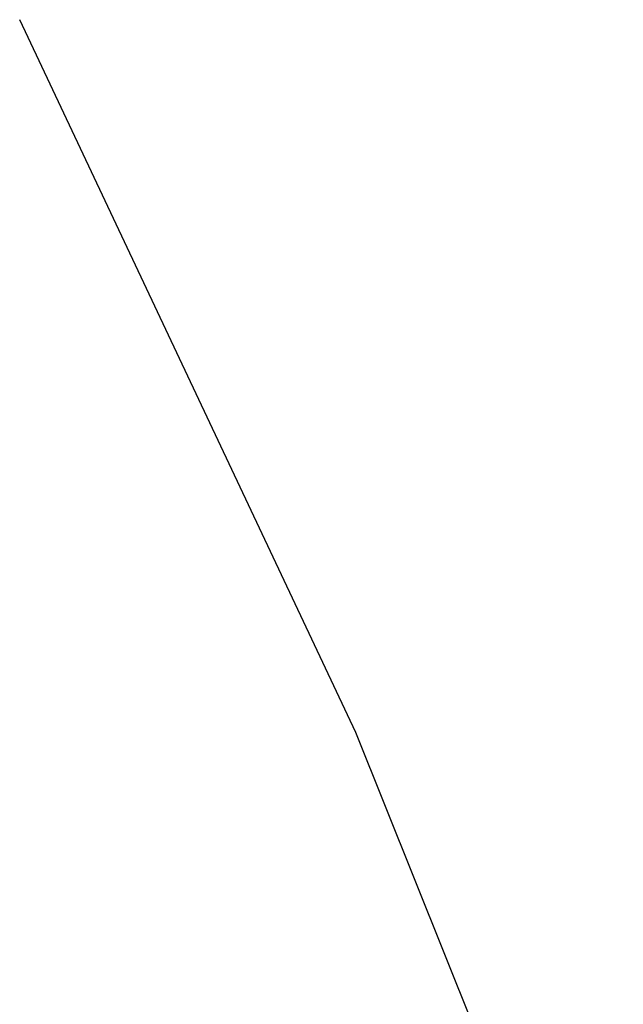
# Model space of a CAD drawing. Extents: x 0 to 361260, y 0 to 4201817.
# Tile 220 of 256: x 360063.84 to 360064.85, y 4200856.8 to 4200858.46. Entities that reach past the tile are written whole.
import ezdxf

# ---------------------------------------------------------------- set-up
doc = ezdxf.new("R2010")
doc.units = 0
doc.header["$LTSCALE"] = 0.5
doc.header["$MEASUREMENT"] = 0
doc.linetypes.add('CONTI', pattern=[0])
doc.layers.add('GORIZDEFAULT', color=32, linetype='CONTI')

msp = doc.modelspace()

# ---------------------------------------------------------------- linework, layer by layer
at = {"layer": 'GORIZDEFAULT', "color": 32}
msp.add_polyline3d([(360070.12, 4200832.46, 555.5), (360069.99, 4200834.03, 555.5), (360069.81, 4200835.6, 555.5), (360069.6, 4200837.17, 555.5), (360069.36, 4200838.71, 555.5), (360069.09, 4200840.19, 555.5), (360068.81, 4200841.6, 555.5), (360068.53, 4200842.93, 555.5), (360068.23, 4200844.18, 555.5), (360067.93, 4200845.38, 555.5), (360067.62, 4200846.57, 555.5), (360067.3, 4200847.75, 555.5), (360066.97, 4200848.97, 555.5), (360066.63, 4200850.24, 555.5), (360066.27, 4200851.58, 555.5), (360065.89, 4200852.97, 555.5), (360065.46, 4200854.4, 555.5), (360064.97, 4200855.84, 555.5), (360064.4, 4200857.26, 555.5), (360063.8365, 4200858.4554, 555.5)], dxfattribs=at)
msp.add_polyline3d([(360070.12, 4200832.46, 555.5), (360069.99, 4200834.03, 555.5), (360069.81, 4200835.6, 555.5), (360069.6, 4200837.17, 555.5), (360069.36, 4200838.71, 555.5), (360069.09, 4200840.19, 555.5), (360068.81, 4200841.6, 555.5), (360068.53, 4200842.93, 555.5), (360068.23, 4200844.18, 555.5), (360067.93, 4200845.38, 555.5), (360067.62, 4200846.57, 555.5), (360067.3, 4200847.75, 555.5), (360066.97, 4200848.97, 555.5), (360066.63, 4200850.24, 555.5), (360066.27, 4200851.58, 555.5), (360065.89, 4200852.97, 555.5), (360065.46, 4200854.4, 555.5), (360064.97, 4200855.84, 555.5), (360064.4, 4200857.26, 555.5), (360063.8365, 4200858.4554, 555.5)], dxfattribs=at)
msp.add_polyline3d([(360070.12, 4200832.46, 555.5), (360069.99, 4200834.03, 555.5), (360069.81, 4200835.6, 555.5), (360069.6, 4200837.17, 555.5), (360069.36, 4200838.71, 555.5), (360069.09, 4200840.19, 555.5), (360068.81, 4200841.6, 555.5), (360068.53, 4200842.93, 555.5), (360068.23, 4200844.18, 555.5), (360067.93, 4200845.38, 555.5), (360067.62, 4200846.57, 555.5), (360067.3, 4200847.75, 555.5), (360066.97, 4200848.97, 555.5), (360066.63, 4200850.24, 555.5), (360066.27, 4200851.58, 555.5), (360065.89, 4200852.97, 555.5), (360065.46, 4200854.4, 555.5), (360064.97, 4200855.84, 555.5), (360064.4, 4200857.26, 555.5), (360063.8365, 4200858.4554, 555.5)], dxfattribs=at)
msp.add_polyline3d([(360070.12, 4200832.46, 555.5), (360069.99, 4200834.03, 555.5), (360069.81, 4200835.6, 555.5), (360069.6, 4200837.17, 555.5), (360069.36, 4200838.71, 555.5), (360069.09, 4200840.19, 555.5), (360068.81, 4200841.6, 555.5), (360068.53, 4200842.93, 555.5), (360068.23, 4200844.18, 555.5), (360067.93, 4200845.38, 555.5), (360067.62, 4200846.57, 555.5), (360067.3, 4200847.75, 555.5), (360066.97, 4200848.97, 555.5), (360066.63, 4200850.24, 555.5), (360066.27, 4200851.58, 555.5), (360065.89, 4200852.97, 555.5), (360065.46, 4200854.4, 555.5), (360064.97, 4200855.84, 555.5), (360064.4, 4200857.26, 555.5), (360063.8365, 4200858.4554, 555.5)], dxfattribs=at)
msp.add_polyline3d([(360070.12, 4200832.46, 555.5), (360069.99, 4200834.03, 555.5), (360069.81, 4200835.6, 555.5), (360069.6, 4200837.17, 555.5), (360069.36, 4200838.71, 555.5), (360069.09, 4200840.19, 555.5), (360068.81, 4200841.6, 555.5), (360068.53, 4200842.93, 555.5), (360068.23, 4200844.18, 555.5), (360067.93, 4200845.38, 555.5), (360067.62, 4200846.57, 555.5), (360067.3, 4200847.75, 555.5), (360066.97, 4200848.97, 555.5), (360066.63, 4200850.24, 555.5), (360066.27, 4200851.58, 555.5), (360065.89, 4200852.97, 555.5), (360065.46, 4200854.4, 555.5), (360064.97, 4200855.84, 555.5), (360064.4, 4200857.26, 555.5), (360063.8365, 4200858.4554, 555.5)], dxfattribs=at)
msp.add_polyline3d([(360070.12, 4200832.46, 555.5), (360069.99, 4200834.03, 555.5), (360069.81, 4200835.6, 555.5), (360069.6, 4200837.17, 555.5), (360069.36, 4200838.71, 555.5), (360069.09, 4200840.19, 555.5), (360068.81, 4200841.6, 555.5), (360068.53, 4200842.93, 555.5), (360068.23, 4200844.18, 555.5), (360067.93, 4200845.38, 555.5), (360067.62, 4200846.57, 555.5), (360067.3, 4200847.75, 555.5), (360066.97, 4200848.97, 555.5), (360066.63, 4200850.24, 555.5), (360066.27, 4200851.58, 555.5), (360065.89, 4200852.97, 555.5), (360065.46, 4200854.4, 555.5), (360064.97, 4200855.84, 555.5), (360064.4, 4200857.26, 555.5), (360063.8365, 4200858.4554, 555.5)], dxfattribs=at)
msp.add_polyline3d([(360070.12, 4200832.46, 555.5), (360069.99, 4200834.03, 555.5), (360069.81, 4200835.6, 555.5), (360069.6, 4200837.17, 555.5), (360069.36, 4200838.71, 555.5), (360069.09, 4200840.19, 555.5), (360068.81, 4200841.6, 555.5), (360068.53, 4200842.93, 555.5), (360068.23, 4200844.18, 555.5), (360067.93, 4200845.38, 555.5), (360067.62, 4200846.57, 555.5), (360067.3, 4200847.75, 555.5), (360066.97, 4200848.97, 555.5), (360066.63, 4200850.24, 555.5), (360066.27, 4200851.58, 555.5), (360065.89, 4200852.97, 555.5), (360065.46, 4200854.4, 555.5), (360064.97, 4200855.84, 555.5), (360064.4, 4200857.26, 555.5), (360063.8365, 4200858.4554, 555.5)], dxfattribs=at)
msp.add_polyline3d([(360070.12, 4200832.46, 555.5), (360069.99, 4200834.03, 555.5), (360069.81, 4200835.6, 555.5), (360069.6, 4200837.17, 555.5), (360069.36, 4200838.71, 555.5), (360069.09, 4200840.19, 555.5), (360068.81, 4200841.6, 555.5), (360068.53, 4200842.93, 555.5), (360068.23, 4200844.18, 555.5), (360067.93, 4200845.38, 555.5), (360067.62, 4200846.57, 555.5), (360067.3, 4200847.75, 555.5), (360066.97, 4200848.97, 555.5), (360066.63, 4200850.24, 555.5), (360066.27, 4200851.58, 555.5), (360065.89, 4200852.97, 555.5), (360065.46, 4200854.4, 555.5), (360064.97, 4200855.84, 555.5), (360064.4, 4200857.26, 555.5), (360063.8365, 4200858.4554, 555.5)], dxfattribs=at)
msp.add_polyline3d([(360070.12, 4200832.46, 555.5), (360069.99, 4200834.03, 555.5), (360069.81, 4200835.6, 555.5), (360069.6, 4200837.17, 555.5), (360069.36, 4200838.71, 555.5), (360069.09, 4200840.19, 555.5), (360068.81, 4200841.6, 555.5), (360068.53, 4200842.93, 555.5), (360068.23, 4200844.18, 555.5), (360067.93, 4200845.38, 555.5), (360067.62, 4200846.57, 555.5), (360067.3, 4200847.75, 555.5), (360066.97, 4200848.97, 555.5), (360066.63, 4200850.24, 555.5), (360066.27, 4200851.58, 555.5), (360065.89, 4200852.97, 555.5), (360065.46, 4200854.4, 555.5), (360064.97, 4200855.84, 555.5), (360064.4, 4200857.26, 555.5), (360063.8365, 4200858.4554, 555.5)], dxfattribs=at)
msp.add_polyline3d([(360070.12, 4200832.46, 555.5), (360069.99, 4200834.03, 555.5), (360069.81, 4200835.6, 555.5), (360069.6, 4200837.17, 555.5), (360069.36, 4200838.71, 555.5), (360069.09, 4200840.19, 555.5), (360068.81, 4200841.6, 555.5), (360068.53, 4200842.93, 555.5), (360068.23, 4200844.18, 555.5), (360067.93, 4200845.38, 555.5), (360067.62, 4200846.57, 555.5), (360067.3, 4200847.75, 555.5), (360066.97, 4200848.97, 555.5), (360066.63, 4200850.24, 555.5), (360066.27, 4200851.58, 555.5), (360065.89, 4200852.97, 555.5), (360065.46, 4200854.4, 555.5), (360064.97, 4200855.84, 555.5), (360064.4, 4200857.26, 555.5), (360063.8365, 4200858.4554, 555.5)], dxfattribs=at)
msp.add_polyline3d([(360070.12, 4200832.46, 555.5), (360069.99, 4200834.03, 555.5), (360069.81, 4200835.6, 555.5), (360069.6, 4200837.17, 555.5), (360069.36, 4200838.71, 555.5), (360069.09, 4200840.19, 555.5), (360068.81, 4200841.6, 555.5), (360068.53, 4200842.93, 555.5), (360068.23, 4200844.18, 555.5), (360067.93, 4200845.38, 555.5), (360067.62, 4200846.57, 555.5), (360067.3, 4200847.75, 555.5), (360066.97, 4200848.97, 555.5), (360066.63, 4200850.24, 555.5), (360066.27, 4200851.58, 555.5), (360065.89, 4200852.97, 555.5), (360065.46, 4200854.4, 555.5), (360064.97, 4200855.84, 555.5), (360064.4, 4200857.26, 555.5), (360063.8365, 4200858.4554, 555.5)], dxfattribs=at)
msp.add_polyline3d([(360070.12, 4200832.46, 555.5), (360069.99, 4200834.03, 555.5), (360069.81, 4200835.6, 555.5), (360069.6, 4200837.17, 555.5), (360069.36, 4200838.71, 555.5), (360069.09, 4200840.19, 555.5), (360068.81, 4200841.6, 555.5), (360068.53, 4200842.93, 555.5), (360068.23, 4200844.18, 555.5), (360067.93, 4200845.38, 555.5), (360067.62, 4200846.57, 555.5), (360067.3, 4200847.75, 555.5), (360066.97, 4200848.97, 555.5), (360066.63, 4200850.24, 555.5), (360066.27, 4200851.58, 555.5), (360065.89, 4200852.97, 555.5), (360065.46, 4200854.4, 555.5), (360064.97, 4200855.84, 555.5), (360064.4, 4200857.26, 555.5), (360063.8365, 4200858.4554, 555.5)], dxfattribs=at)
msp.add_polyline3d([(360070.12, 4200832.46, 555.5), (360069.99, 4200834.03, 555.5), (360069.81, 4200835.6, 555.5), (360069.6, 4200837.17, 555.5), (360069.36, 4200838.71, 555.5), (360069.09, 4200840.19, 555.5), (360068.81, 4200841.6, 555.5), (360068.53, 4200842.93, 555.5), (360068.23, 4200844.18, 555.5), (360067.93, 4200845.38, 555.5), (360067.62, 4200846.57, 555.5), (360067.3, 4200847.75, 555.5), (360066.97, 4200848.97, 555.5), (360066.63, 4200850.24, 555.5), (360066.27, 4200851.58, 555.5), (360065.89, 4200852.97, 555.5), (360065.46, 4200854.4, 555.5), (360064.97, 4200855.84, 555.5), (360064.4, 4200857.26, 555.5), (360063.8365, 4200858.4554, 555.5)], dxfattribs=at)
msp.add_polyline3d([(360070.12, 4200832.46, 555.5), (360069.99, 4200834.03, 555.5), (360069.81, 4200835.6, 555.5), (360069.6, 4200837.17, 555.5), (360069.36, 4200838.71, 555.5), (360069.09, 4200840.19, 555.5), (360068.81, 4200841.6, 555.5), (360068.53, 4200842.93, 555.5), (360068.23, 4200844.18, 555.5), (360067.93, 4200845.38, 555.5), (360067.62, 4200846.57, 555.5), (360067.3, 4200847.75, 555.5), (360066.97, 4200848.97, 555.5), (360066.63, 4200850.24, 555.5), (360066.27, 4200851.58, 555.5), (360065.89, 4200852.97, 555.5), (360065.46, 4200854.4, 555.5), (360064.97, 4200855.84, 555.5), (360064.4, 4200857.26, 555.5), (360063.8365, 4200858.4554, 555.5)], dxfattribs=at)
msp.add_polyline3d([(360070.12, 4200832.46, 555.5), (360069.99, 4200834.03, 555.5), (360069.81, 4200835.6, 555.5), (360069.6, 4200837.17, 555.5), (360069.36, 4200838.71, 555.5), (360069.09, 4200840.19, 555.5), (360068.81, 4200841.6, 555.5), (360068.53, 4200842.93, 555.5), (360068.23, 4200844.18, 555.5), (360067.93, 4200845.38, 555.5), (360067.62, 4200846.57, 555.5), (360067.3, 4200847.75, 555.5), (360066.97, 4200848.97, 555.5), (360066.63, 4200850.24, 555.5), (360066.27, 4200851.58, 555.5), (360065.89, 4200852.97, 555.5), (360065.46, 4200854.4, 555.5), (360064.97, 4200855.84, 555.5), (360064.4, 4200857.26, 555.5), (360063.8365, 4200858.4554, 555.5)], dxfattribs=at)
msp.add_polyline3d([(360070.12, 4200832.46, 555.5), (360069.99, 4200834.03, 555.5), (360069.81, 4200835.6, 555.5), (360069.6, 4200837.17, 555.5), (360069.36, 4200838.71, 555.5), (360069.09, 4200840.19, 555.5), (360068.81, 4200841.6, 555.5), (360068.53, 4200842.93, 555.5), (360068.23, 4200844.18, 555.5), (360067.93, 4200845.38, 555.5), (360067.62, 4200846.57, 555.5), (360067.3, 4200847.75, 555.5), (360066.97, 4200848.97, 555.5), (360066.63, 4200850.24, 555.5), (360066.27, 4200851.58, 555.5), (360065.89, 4200852.97, 555.5), (360065.46, 4200854.4, 555.5), (360064.97, 4200855.84, 555.5), (360064.4, 4200857.26, 555.5), (360063.8365, 4200858.4554, 555.5)], dxfattribs=at)
msp.add_polyline3d([(360070.12, 4200832.46, 555.5), (360069.99, 4200834.03, 555.5), (360069.81, 4200835.6, 555.5), (360069.6, 4200837.17, 555.5), (360069.36, 4200838.71, 555.5), (360069.09, 4200840.19, 555.5), (360068.81, 4200841.6, 555.5), (360068.53, 4200842.93, 555.5), (360068.23, 4200844.18, 555.5), (360067.93, 4200845.38, 555.5), (360067.62, 4200846.57, 555.5), (360067.3, 4200847.75, 555.5), (360066.97, 4200848.97, 555.5), (360066.63, 4200850.24, 555.5), (360066.27, 4200851.58, 555.5), (360065.89, 4200852.97, 555.5), (360065.46, 4200854.4, 555.5), (360064.97, 4200855.84, 555.5), (360064.4, 4200857.26, 555.5), (360063.8365, 4200858.4554, 555.5)], dxfattribs=at)
msp.add_polyline3d([(360070.12, 4200832.46, 555.5), (360069.99, 4200834.03, 555.5), (360069.81, 4200835.6, 555.5), (360069.6, 4200837.17, 555.5), (360069.36, 4200838.71, 555.5), (360069.09, 4200840.19, 555.5), (360068.81, 4200841.6, 555.5), (360068.53, 4200842.93, 555.5), (360068.23, 4200844.18, 555.5), (360067.93, 4200845.38, 555.5), (360067.62, 4200846.57, 555.5), (360067.3, 4200847.75, 555.5), (360066.97, 4200848.97, 555.5), (360066.63, 4200850.24, 555.5), (360066.27, 4200851.58, 555.5), (360065.89, 4200852.97, 555.5), (360065.46, 4200854.4, 555.5), (360064.97, 4200855.84, 555.5), (360064.4, 4200857.26, 555.5), (360063.8365, 4200858.4554, 555.5)], dxfattribs=at)
msp.add_polyline3d([(360070.12, 4200832.46, 555.5), (360069.99, 4200834.03, 555.5), (360069.81, 4200835.6, 555.5), (360069.6, 4200837.17, 555.5), (360069.36, 4200838.71, 555.5), (360069.09, 4200840.19, 555.5), (360068.81, 4200841.6, 555.5), (360068.53, 4200842.93, 555.5), (360068.23, 4200844.18, 555.5), (360067.93, 4200845.38, 555.5), (360067.62, 4200846.57, 555.5), (360067.3, 4200847.75, 555.5), (360066.97, 4200848.97, 555.5), (360066.63, 4200850.24, 555.5), (360066.27, 4200851.58, 555.5), (360065.89, 4200852.97, 555.5), (360065.46, 4200854.4, 555.5), (360064.97, 4200855.84, 555.5), (360064.4, 4200857.26, 555.5), (360063.8365, 4200858.4554, 555.5)], dxfattribs=at)
msp.add_polyline3d([(360070.12, 4200832.46, 555.5), (360069.99, 4200834.03, 555.5), (360069.81, 4200835.6, 555.5), (360069.6, 4200837.17, 555.5), (360069.36, 4200838.71, 555.5), (360069.09, 4200840.19, 555.5), (360068.81, 4200841.6, 555.5), (360068.53, 4200842.93, 555.5), (360068.23, 4200844.18, 555.5), (360067.93, 4200845.38, 555.5), (360067.62, 4200846.57, 555.5), (360067.3, 4200847.75, 555.5), (360066.97, 4200848.97, 555.5), (360066.63, 4200850.24, 555.5), (360066.27, 4200851.58, 555.5), (360065.89, 4200852.97, 555.5), (360065.46, 4200854.4, 555.5), (360064.97, 4200855.84, 555.5), (360064.4, 4200857.26, 555.5), (360063.8365, 4200858.4554, 555.5)], dxfattribs=at)
msp.add_polyline3d([(360070.12, 4200832.46, 555.5), (360069.99, 4200834.03, 555.5), (360069.81, 4200835.6, 555.5), (360069.6, 4200837.17, 555.5), (360069.36, 4200838.71, 555.5), (360069.09, 4200840.19, 555.5), (360068.81, 4200841.6, 555.5), (360068.53, 4200842.93, 555.5), (360068.23, 4200844.18, 555.5), (360067.93, 4200845.38, 555.5), (360067.62, 4200846.57, 555.5), (360067.3, 4200847.75, 555.5), (360066.97, 4200848.97, 555.5), (360066.63, 4200850.24, 555.5), (360066.27, 4200851.58, 555.5), (360065.89, 4200852.97, 555.5), (360065.46, 4200854.4, 555.5), (360064.97, 4200855.84, 555.5), (360064.4, 4200857.26, 555.5), (360063.8365, 4200858.4554, 555.5)], dxfattribs=at)
msp.add_polyline3d([(360070.12, 4200832.46, 555.5), (360069.99, 4200834.03, 555.5), (360069.81, 4200835.6, 555.5), (360069.6, 4200837.17, 555.5), (360069.36, 4200838.71, 555.5), (360069.09, 4200840.19, 555.5), (360068.81, 4200841.6, 555.5), (360068.53, 4200842.93, 555.5), (360068.23, 4200844.18, 555.5), (360067.93, 4200845.38, 555.5), (360067.62, 4200846.57, 555.5), (360067.3, 4200847.75, 555.5), (360066.97, 4200848.97, 555.5), (360066.63, 4200850.24, 555.5), (360066.27, 4200851.58, 555.5), (360065.89, 4200852.97, 555.5), (360065.46, 4200854.4, 555.5), (360064.97, 4200855.84, 555.5), (360064.4, 4200857.26, 555.5), (360063.8365, 4200858.4554, 555.5)], dxfattribs=at)
msp.add_polyline3d([(360070.12, 4200832.46, 555.5), (360069.99, 4200834.03, 555.5), (360069.81, 4200835.6, 555.5), (360069.6, 4200837.17, 555.5), (360069.36, 4200838.71, 555.5), (360069.09, 4200840.19, 555.5), (360068.81, 4200841.6, 555.5), (360068.53, 4200842.93, 555.5), (360068.23, 4200844.18, 555.5), (360067.93, 4200845.38, 555.5), (360067.62, 4200846.57, 555.5), (360067.3, 4200847.75, 555.5), (360066.97, 4200848.97, 555.5), (360066.63, 4200850.24, 555.5), (360066.27, 4200851.58, 555.5), (360065.89, 4200852.97, 555.5), (360065.46, 4200854.4, 555.5), (360064.97, 4200855.84, 555.5), (360064.4, 4200857.26, 555.5), (360063.8365, 4200858.4554, 555.5)], dxfattribs=at)
msp.add_polyline3d([(360070.12, 4200832.46, 555.5), (360069.99, 4200834.03, 555.5), (360069.81, 4200835.6, 555.5), (360069.6, 4200837.17, 555.5), (360069.36, 4200838.71, 555.5), (360069.09, 4200840.19, 555.5), (360068.81, 4200841.6, 555.5), (360068.53, 4200842.93, 555.5), (360068.23, 4200844.18, 555.5), (360067.93, 4200845.38, 555.5), (360067.62, 4200846.57, 555.5), (360067.3, 4200847.75, 555.5), (360066.97, 4200848.97, 555.5), (360066.63, 4200850.24, 555.5), (360066.27, 4200851.58, 555.5), (360065.89, 4200852.97, 555.5), (360065.46, 4200854.4, 555.5), (360064.97, 4200855.84, 555.5), (360064.4, 4200857.26, 555.5), (360063.8365, 4200858.4554, 555.5)], dxfattribs=at)
msp.add_polyline3d([(360070.12, 4200832.46, 555.5), (360069.99, 4200834.03, 555.5), (360069.81, 4200835.6, 555.5), (360069.6, 4200837.17, 555.5), (360069.36, 4200838.71, 555.5), (360069.09, 4200840.19, 555.5), (360068.81, 4200841.6, 555.5), (360068.53, 4200842.93, 555.5), (360068.23, 4200844.18, 555.5), (360067.93, 4200845.38, 555.5), (360067.62, 4200846.57, 555.5), (360067.3, 4200847.75, 555.5), (360066.97, 4200848.97, 555.5), (360066.63, 4200850.24, 555.5), (360066.27, 4200851.58, 555.5), (360065.89, 4200852.97, 555.5), (360065.46, 4200854.4, 555.5), (360064.97, 4200855.84, 555.5), (360064.4, 4200857.26, 555.5), (360063.8365, 4200858.4554, 555.5)], dxfattribs=at)
msp.add_polyline3d([(360070.12, 4200832.46, 555.5), (360069.99, 4200834.03, 555.5), (360069.81, 4200835.6, 555.5), (360069.6, 4200837.17, 555.5), (360069.36, 4200838.71, 555.5), (360069.09, 4200840.19, 555.5), (360068.81, 4200841.6, 555.5), (360068.53, 4200842.93, 555.5), (360068.23, 4200844.18, 555.5), (360067.93, 4200845.38, 555.5), (360067.62, 4200846.57, 555.5), (360067.3, 4200847.75, 555.5), (360066.97, 4200848.97, 555.5), (360066.63, 4200850.24, 555.5), (360066.27, 4200851.58, 555.5), (360065.89, 4200852.97, 555.5), (360065.46, 4200854.4, 555.5), (360064.97, 4200855.84, 555.5), (360064.4, 4200857.26, 555.5), (360063.8365, 4200858.4554, 555.5)], dxfattribs=at)
msp.add_polyline3d([(360070.12, 4200832.46, 555.5), (360069.99, 4200834.03, 555.5), (360069.81, 4200835.6, 555.5), (360069.6, 4200837.17, 555.5), (360069.36, 4200838.71, 555.5), (360069.09, 4200840.19, 555.5), (360068.81, 4200841.6, 555.5), (360068.53, 4200842.93, 555.5), (360068.23, 4200844.18, 555.5), (360067.93, 4200845.38, 555.5), (360067.62, 4200846.57, 555.5), (360067.3, 4200847.75, 555.5), (360066.97, 4200848.97, 555.5), (360066.63, 4200850.24, 555.5), (360066.27, 4200851.58, 555.5), (360065.89, 4200852.97, 555.5), (360065.46, 4200854.4, 555.5), (360064.97, 4200855.84, 555.5), (360064.4, 4200857.26, 555.5), (360063.8365, 4200858.4554, 555.5)], dxfattribs=at)
msp.add_polyline3d([(360070.12, 4200832.46, 555.5), (360069.99, 4200834.03, 555.5), (360069.81, 4200835.6, 555.5), (360069.6, 4200837.17, 555.5), (360069.36, 4200838.71, 555.5), (360069.09, 4200840.19, 555.5), (360068.81, 4200841.6, 555.5), (360068.53, 4200842.93, 555.5), (360068.23, 4200844.18, 555.5), (360067.93, 4200845.38, 555.5), (360067.62, 4200846.57, 555.5), (360067.3, 4200847.75, 555.5), (360066.97, 4200848.97, 555.5), (360066.63, 4200850.24, 555.5), (360066.27, 4200851.58, 555.5), (360065.89, 4200852.97, 555.5), (360065.46, 4200854.4, 555.5), (360064.97, 4200855.84, 555.5), (360064.4, 4200857.26, 555.5), (360063.8365, 4200858.4554, 555.5)], dxfattribs=at)
msp.add_polyline3d([(360070.12, 4200832.46, 555.5), (360069.99, 4200834.03, 555.5), (360069.81, 4200835.6, 555.5), (360069.6, 4200837.17, 555.5), (360069.36, 4200838.71, 555.5), (360069.09, 4200840.19, 555.5), (360068.81, 4200841.6, 555.5), (360068.53, 4200842.93, 555.5), (360068.23, 4200844.18, 555.5), (360067.93, 4200845.38, 555.5), (360067.62, 4200846.57, 555.5), (360067.3, 4200847.75, 555.5), (360066.97, 4200848.97, 555.5), (360066.63, 4200850.24, 555.5), (360066.27, 4200851.58, 555.5), (360065.89, 4200852.97, 555.5), (360065.46, 4200854.4, 555.5), (360064.97, 4200855.84, 555.5), (360064.4, 4200857.26, 555.5), (360063.8365, 4200858.4554, 555.5)], dxfattribs=at)
msp.add_polyline3d([(360070.12, 4200832.46, 555.5), (360069.99, 4200834.03, 555.5), (360069.81, 4200835.6, 555.5), (360069.6, 4200837.17, 555.5), (360069.36, 4200838.71, 555.5), (360069.09, 4200840.19, 555.5), (360068.81, 4200841.6, 555.5), (360068.53, 4200842.93, 555.5), (360068.23, 4200844.18, 555.5), (360067.93, 4200845.38, 555.5), (360067.62, 4200846.57, 555.5), (360067.3, 4200847.75, 555.5), (360066.97, 4200848.97, 555.5), (360066.63, 4200850.24, 555.5), (360066.27, 4200851.58, 555.5), (360065.89, 4200852.97, 555.5), (360065.46, 4200854.4, 555.5), (360064.97, 4200855.84, 555.5), (360064.4, 4200857.26, 555.5), (360063.8365, 4200858.4554, 555.5)], dxfattribs=at)
msp.add_polyline3d([(360070.12, 4200832.46, 555.5), (360069.99, 4200834.03, 555.5), (360069.81, 4200835.6, 555.5), (360069.6, 4200837.17, 555.5), (360069.36, 4200838.71, 555.5), (360069.09, 4200840.19, 555.5), (360068.81, 4200841.6, 555.5), (360068.53, 4200842.93, 555.5), (360068.23, 4200844.18, 555.5), (360067.93, 4200845.38, 555.5), (360067.62, 4200846.57, 555.5), (360067.3, 4200847.75, 555.5), (360066.97, 4200848.97, 555.5), (360066.63, 4200850.24, 555.5), (360066.27, 4200851.58, 555.5), (360065.89, 4200852.97, 555.5), (360065.46, 4200854.4, 555.5), (360064.97, 4200855.84, 555.5), (360064.4, 4200857.26, 555.5), (360063.8365, 4200858.4554, 555.5)], dxfattribs=at)
msp.add_polyline3d([(360070.12, 4200832.46, 555.5), (360069.99, 4200834.03, 555.5), (360069.81, 4200835.6, 555.5), (360069.6, 4200837.17, 555.5), (360069.36, 4200838.71, 555.5), (360069.09, 4200840.19, 555.5), (360068.81, 4200841.6, 555.5), (360068.53, 4200842.93, 555.5), (360068.23, 4200844.18, 555.5), (360067.93, 4200845.38, 555.5), (360067.62, 4200846.57, 555.5), (360067.3, 4200847.75, 555.5), (360066.97, 4200848.97, 555.5), (360066.63, 4200850.24, 555.5), (360066.27, 4200851.58, 555.5), (360065.89, 4200852.97, 555.5), (360065.46, 4200854.4, 555.5), (360064.97, 4200855.84, 555.5), (360064.4, 4200857.26, 555.5), (360063.8365, 4200858.4554, 555.5)], dxfattribs=at)
msp.add_polyline3d([(360070.12, 4200832.46, 555.5), (360069.99, 4200834.03, 555.5), (360069.81, 4200835.6, 555.5), (360069.6, 4200837.17, 555.5), (360069.36, 4200838.71, 555.5), (360069.09, 4200840.19, 555.5), (360068.81, 4200841.6, 555.5), (360068.53, 4200842.93, 555.5), (360068.23, 4200844.18, 555.5), (360067.93, 4200845.38, 555.5), (360067.62, 4200846.57, 555.5), (360067.3, 4200847.75, 555.5), (360066.97, 4200848.97, 555.5), (360066.63, 4200850.24, 555.5), (360066.27, 4200851.58, 555.5), (360065.89, 4200852.97, 555.5), (360065.46, 4200854.4, 555.5), (360064.97, 4200855.84, 555.5), (360064.4, 4200857.26, 555.5), (360063.8365, 4200858.4554, 555.5)], dxfattribs=at)
msp.add_polyline3d([(360070.12, 4200832.46, 555.5), (360069.99, 4200834.03, 555.5), (360069.81, 4200835.6, 555.5), (360069.6, 4200837.17, 555.5), (360069.36, 4200838.71, 555.5), (360069.09, 4200840.19, 555.5), (360068.81, 4200841.6, 555.5), (360068.53, 4200842.93, 555.5), (360068.23, 4200844.18, 555.5), (360067.93, 4200845.38, 555.5), (360067.62, 4200846.57, 555.5), (360067.3, 4200847.75, 555.5), (360066.97, 4200848.97, 555.5), (360066.63, 4200850.24, 555.5), (360066.27, 4200851.58, 555.5), (360065.89, 4200852.97, 555.5), (360065.46, 4200854.4, 555.5), (360064.97, 4200855.84, 555.5), (360064.4, 4200857.26, 555.5), (360063.8365, 4200858.4554, 555.5)], dxfattribs=at)
msp.add_polyline3d([(360070.12, 4200832.46, 555.5), (360069.99, 4200834.03, 555.5), (360069.81, 4200835.6, 555.5), (360069.6, 4200837.17, 555.5), (360069.36, 4200838.71, 555.5), (360069.09, 4200840.19, 555.5), (360068.81, 4200841.6, 555.5), (360068.53, 4200842.93, 555.5), (360068.23, 4200844.18, 555.5), (360067.93, 4200845.38, 555.5), (360067.62, 4200846.57, 555.5), (360067.3, 4200847.75, 555.5), (360066.97, 4200848.97, 555.5), (360066.63, 4200850.24, 555.5), (360066.27, 4200851.58, 555.5), (360065.89, 4200852.97, 555.5), (360065.46, 4200854.4, 555.5), (360064.97, 4200855.84, 555.5), (360064.4, 4200857.26, 555.5), (360063.8365, 4200858.4554, 555.5)], dxfattribs=at)
msp.add_polyline3d([(360070.12, 4200832.46, 555.5), (360069.99, 4200834.03, 555.5), (360069.81, 4200835.6, 555.5), (360069.6, 4200837.17, 555.5), (360069.36, 4200838.71, 555.5), (360069.09, 4200840.19, 555.5), (360068.81, 4200841.6, 555.5), (360068.53, 4200842.93, 555.5), (360068.23, 4200844.18, 555.5), (360067.93, 4200845.38, 555.5), (360067.62, 4200846.57, 555.5), (360067.3, 4200847.75, 555.5), (360066.97, 4200848.97, 555.5), (360066.63, 4200850.24, 555.5), (360066.27, 4200851.58, 555.5), (360065.89, 4200852.97, 555.5), (360065.46, 4200854.4, 555.5), (360064.97, 4200855.84, 555.5), (360064.4, 4200857.26, 555.5), (360063.8365, 4200858.4554, 555.5)], dxfattribs=at)
msp.add_polyline3d([(360070.12, 4200832.46, 555.5), (360069.99, 4200834.03, 555.5), (360069.81, 4200835.6, 555.5), (360069.6, 4200837.17, 555.5), (360069.36, 4200838.71, 555.5), (360069.09, 4200840.19, 555.5), (360068.81, 4200841.6, 555.5), (360068.53, 4200842.93, 555.5), (360068.23, 4200844.18, 555.5), (360067.93, 4200845.38, 555.5), (360067.62, 4200846.57, 555.5), (360067.3, 4200847.75, 555.5), (360066.97, 4200848.97, 555.5), (360066.63, 4200850.24, 555.5), (360066.27, 4200851.58, 555.5), (360065.89, 4200852.97, 555.5), (360065.46, 4200854.4, 555.5), (360064.97, 4200855.84, 555.5), (360064.4, 4200857.26, 555.5), (360063.8365, 4200858.4554, 555.5)], dxfattribs=at)
msp.add_polyline3d([(360070.12, 4200832.46, 555.5), (360069.99, 4200834.03, 555.5), (360069.81, 4200835.6, 555.5), (360069.6, 4200837.17, 555.5), (360069.36, 4200838.71, 555.5), (360069.09, 4200840.19, 555.5), (360068.81, 4200841.6, 555.5), (360068.53, 4200842.93, 555.5), (360068.23, 4200844.18, 555.5), (360067.93, 4200845.38, 555.5), (360067.62, 4200846.57, 555.5), (360067.3, 4200847.75, 555.5), (360066.97, 4200848.97, 555.5), (360066.63, 4200850.24, 555.5), (360066.27, 4200851.58, 555.5), (360065.89, 4200852.97, 555.5), (360065.46, 4200854.4, 555.5), (360064.97, 4200855.84, 555.5), (360064.4, 4200857.26, 555.5), (360063.8365, 4200858.4554, 555.5)], dxfattribs=at)
msp.add_polyline3d([(360070.12, 4200832.46, 555.5), (360069.99, 4200834.03, 555.5), (360069.81, 4200835.6, 555.5), (360069.6, 4200837.17, 555.5), (360069.36, 4200838.71, 555.5), (360069.09, 4200840.19, 555.5), (360068.81, 4200841.6, 555.5), (360068.53, 4200842.93, 555.5), (360068.23, 4200844.18, 555.5), (360067.93, 4200845.38, 555.5), (360067.62, 4200846.57, 555.5), (360067.3, 4200847.75, 555.5), (360066.97, 4200848.97, 555.5), (360066.63, 4200850.24, 555.5), (360066.27, 4200851.58, 555.5), (360065.89, 4200852.97, 555.5), (360065.46, 4200854.4, 555.5), (360064.97, 4200855.84, 555.5), (360064.4, 4200857.26, 555.5), (360063.8365, 4200858.4554, 555.5)], dxfattribs=at)
msp.add_polyline3d([(360070.12, 4200832.46, 555.5), (360069.99, 4200834.03, 555.5), (360069.81, 4200835.6, 555.5), (360069.6, 4200837.17, 555.5), (360069.36, 4200838.71, 555.5), (360069.09, 4200840.19, 555.5), (360068.81, 4200841.6, 555.5), (360068.53, 4200842.93, 555.5), (360068.23, 4200844.18, 555.5), (360067.93, 4200845.38, 555.5), (360067.62, 4200846.57, 555.5), (360067.3, 4200847.75, 555.5), (360066.97, 4200848.97, 555.5), (360066.63, 4200850.24, 555.5), (360066.27, 4200851.58, 555.5), (360065.89, 4200852.97, 555.5), (360065.46, 4200854.4, 555.5), (360064.97, 4200855.84, 555.5), (360064.4, 4200857.26, 555.5), (360063.8365, 4200858.4554, 555.5)], dxfattribs=at)
msp.add_polyline3d([(360070.12, 4200832.46, 555.5), (360069.99, 4200834.03, 555.5), (360069.81, 4200835.6, 555.5), (360069.6, 4200837.17, 555.5), (360069.36, 4200838.71, 555.5), (360069.09, 4200840.19, 555.5), (360068.81, 4200841.6, 555.5), (360068.53, 4200842.93, 555.5), (360068.23, 4200844.18, 555.5), (360067.93, 4200845.38, 555.5), (360067.62, 4200846.57, 555.5), (360067.3, 4200847.75, 555.5), (360066.97, 4200848.97, 555.5), (360066.63, 4200850.24, 555.5), (360066.27, 4200851.58, 555.5), (360065.89, 4200852.97, 555.5), (360065.46, 4200854.4, 555.5), (360064.97, 4200855.84, 555.5), (360064.4, 4200857.26, 555.5), (360063.8365, 4200858.4554, 555.5)], dxfattribs=at)
msp.add_polyline3d([(360070.12, 4200832.46, 555.5), (360069.99, 4200834.03, 555.5), (360069.81, 4200835.6, 555.5), (360069.6, 4200837.17, 555.5), (360069.36, 4200838.71, 555.5), (360069.09, 4200840.19, 555.5), (360068.81, 4200841.6, 555.5), (360068.53, 4200842.93, 555.5), (360068.23, 4200844.18, 555.5), (360067.93, 4200845.38, 555.5), (360067.62, 4200846.57, 555.5), (360067.3, 4200847.75, 555.5), (360066.97, 4200848.97, 555.5), (360066.63, 4200850.24, 555.5), (360066.27, 4200851.58, 555.5), (360065.89, 4200852.97, 555.5), (360065.46, 4200854.4, 555.5), (360064.97, 4200855.84, 555.5), (360064.4, 4200857.26, 555.5), (360063.8365, 4200858.4554, 555.5)], dxfattribs=at)
msp.add_polyline3d([(360070.12, 4200832.46, 555.5), (360069.99, 4200834.03, 555.5), (360069.81, 4200835.6, 555.5), (360069.6, 4200837.17, 555.5), (360069.36, 4200838.71, 555.5), (360069.09, 4200840.19, 555.5), (360068.81, 4200841.6, 555.5), (360068.53, 4200842.93, 555.5), (360068.23, 4200844.18, 555.5), (360067.93, 4200845.38, 555.5), (360067.62, 4200846.57, 555.5), (360067.3, 4200847.75, 555.5), (360066.97, 4200848.97, 555.5), (360066.63, 4200850.24, 555.5), (360066.27, 4200851.58, 555.5), (360065.89, 4200852.97, 555.5), (360065.46, 4200854.4, 555.5), (360064.97, 4200855.84, 555.5), (360064.4, 4200857.26, 555.5), (360063.8365, 4200858.4554, 555.5)], dxfattribs=at)
msp.add_polyline3d([(360070.12, 4200832.46, 555.5), (360069.99, 4200834.03, 555.5), (360069.81, 4200835.6, 555.5), (360069.6, 4200837.17, 555.5), (360069.36, 4200838.71, 555.5), (360069.09, 4200840.19, 555.5), (360068.81, 4200841.6, 555.5), (360068.53, 4200842.93, 555.5), (360068.23, 4200844.18, 555.5), (360067.93, 4200845.38, 555.5), (360067.62, 4200846.57, 555.5), (360067.3, 4200847.75, 555.5), (360066.97, 4200848.97, 555.5), (360066.63, 4200850.24, 555.5), (360066.27, 4200851.58, 555.5), (360065.89, 4200852.97, 555.5), (360065.46, 4200854.4, 555.5), (360064.97, 4200855.84, 555.5), (360064.4, 4200857.26, 555.5), (360063.8365, 4200858.4554, 555.5)], dxfattribs=at)
msp.add_polyline3d([(360070.12, 4200832.46, 555.5), (360069.99, 4200834.03, 555.5), (360069.81, 4200835.6, 555.5), (360069.6, 4200837.17, 555.5), (360069.36, 4200838.71, 555.5), (360069.09, 4200840.19, 555.5), (360068.81, 4200841.6, 555.5), (360068.53, 4200842.93, 555.5), (360068.23, 4200844.18, 555.5), (360067.93, 4200845.38, 555.5), (360067.62, 4200846.57, 555.5), (360067.3, 4200847.75, 555.5), (360066.97, 4200848.97, 555.5), (360066.63, 4200850.24, 555.5), (360066.27, 4200851.58, 555.5), (360065.89, 4200852.97, 555.5), (360065.46, 4200854.4, 555.5), (360064.97, 4200855.84, 555.5), (360064.4, 4200857.26, 555.5), (360063.8365, 4200858.4554, 555.5)], dxfattribs=at)
msp.add_polyline3d([(360070.12, 4200832.46, 555.5), (360069.99, 4200834.03, 555.5), (360069.81, 4200835.6, 555.5), (360069.6, 4200837.17, 555.5), (360069.36, 4200838.71, 555.5), (360069.09, 4200840.19, 555.5), (360068.81, 4200841.6, 555.5), (360068.53, 4200842.93, 555.5), (360068.23, 4200844.18, 555.5), (360067.93, 4200845.38, 555.5), (360067.62, 4200846.57, 555.5), (360067.3, 4200847.75, 555.5), (360066.97, 4200848.97, 555.5), (360066.63, 4200850.24, 555.5), (360066.27, 4200851.58, 555.5), (360065.89, 4200852.97, 555.5), (360065.46, 4200854.4, 555.5), (360064.97, 4200855.84, 555.5), (360064.4, 4200857.26, 555.5), (360063.8365, 4200858.4554, 555.5)], dxfattribs=at)
msp.add_polyline3d([(360070.12, 4200832.46, 555.5), (360069.99, 4200834.03, 555.5), (360069.81, 4200835.6, 555.5), (360069.6, 4200837.17, 555.5), (360069.36, 4200838.71, 555.5), (360069.09, 4200840.19, 555.5), (360068.81, 4200841.6, 555.5), (360068.53, 4200842.93, 555.5), (360068.23, 4200844.18, 555.5), (360067.93, 4200845.38, 555.5), (360067.62, 4200846.57, 555.5), (360067.3, 4200847.75, 555.5), (360066.97, 4200848.97, 555.5), (360066.63, 4200850.24, 555.5), (360066.27, 4200851.58, 555.5), (360065.89, 4200852.97, 555.5), (360065.46, 4200854.4, 555.5), (360064.97, 4200855.84, 555.5), (360064.4, 4200857.26, 555.5), (360063.8365, 4200858.4554, 555.5)], dxfattribs=at)
msp.add_polyline3d([(360070.12, 4200832.46, 555.5), (360069.99, 4200834.03, 555.5), (360069.81, 4200835.6, 555.5), (360069.6, 4200837.17, 555.5), (360069.36, 4200838.71, 555.5), (360069.09, 4200840.19, 555.5), (360068.81, 4200841.6, 555.5), (360068.53, 4200842.93, 555.5), (360068.23, 4200844.18, 555.5), (360067.93, 4200845.38, 555.5), (360067.62, 4200846.57, 555.5), (360067.3, 4200847.75, 555.5), (360066.97, 4200848.97, 555.5), (360066.63, 4200850.24, 555.5), (360066.27, 4200851.58, 555.5), (360065.89, 4200852.97, 555.5), (360065.46, 4200854.4, 555.5), (360064.97, 4200855.84, 555.5), (360064.4, 4200857.26, 555.5), (360063.8365, 4200858.4554, 555.5)], dxfattribs=at)
msp.add_polyline3d([(360070.12, 4200832.46, 555.5), (360069.99, 4200834.03, 555.5), (360069.81, 4200835.6, 555.5), (360069.6, 4200837.17, 555.5), (360069.36, 4200838.71, 555.5), (360069.09, 4200840.19, 555.5), (360068.81, 4200841.6, 555.5), (360068.53, 4200842.93, 555.5), (360068.23, 4200844.18, 555.5), (360067.93, 4200845.38, 555.5), (360067.62, 4200846.57, 555.5), (360067.3, 4200847.75, 555.5), (360066.97, 4200848.97, 555.5), (360066.63, 4200850.24, 555.5), (360066.27, 4200851.58, 555.5), (360065.89, 4200852.97, 555.5), (360065.46, 4200854.4, 555.5), (360064.97, 4200855.84, 555.5), (360064.4, 4200857.26, 555.5), (360063.8365, 4200858.4554, 555.5)], dxfattribs=at)
msp.add_polyline3d([(360070.12, 4200832.46, 555.5), (360069.99, 4200834.03, 555.5), (360069.81, 4200835.6, 555.5), (360069.6, 4200837.17, 555.5), (360069.36, 4200838.71, 555.5), (360069.09, 4200840.19, 555.5), (360068.81, 4200841.6, 555.5), (360068.53, 4200842.93, 555.5), (360068.23, 4200844.18, 555.5), (360067.93, 4200845.38, 555.5), (360067.62, 4200846.57, 555.5), (360067.3, 4200847.75, 555.5), (360066.97, 4200848.97, 555.5), (360066.63, 4200850.24, 555.5), (360066.27, 4200851.58, 555.5), (360065.89, 4200852.97, 555.5), (360065.46, 4200854.4, 555.5), (360064.97, 4200855.84, 555.5), (360064.4, 4200857.26, 555.5), (360063.8365, 4200858.4554, 555.5)], dxfattribs=at)
msp.add_polyline3d([(360070.12, 4200832.46, 555.5), (360069.99, 4200834.03, 555.5), (360069.81, 4200835.6, 555.5), (360069.6, 4200837.17, 555.5), (360069.36, 4200838.71, 555.5), (360069.09, 4200840.19, 555.5), (360068.81, 4200841.6, 555.5), (360068.53, 4200842.93, 555.5), (360068.23, 4200844.18, 555.5), (360067.93, 4200845.38, 555.5), (360067.62, 4200846.57, 555.5), (360067.3, 4200847.75, 555.5), (360066.97, 4200848.97, 555.5), (360066.63, 4200850.24, 555.5), (360066.27, 4200851.58, 555.5), (360065.89, 4200852.97, 555.5), (360065.46, 4200854.4, 555.5), (360064.97, 4200855.84, 555.5), (360064.4, 4200857.26, 555.5), (360063.8365, 4200858.4554, 555.5)], dxfattribs=at)
msp.add_polyline3d([(360070.12, 4200832.46, 555.5), (360069.99, 4200834.03, 555.5), (360069.81, 4200835.6, 555.5), (360069.6, 4200837.17, 555.5), (360069.36, 4200838.71, 555.5), (360069.09, 4200840.19, 555.5), (360068.81, 4200841.6, 555.5), (360068.53, 4200842.93, 555.5), (360068.23, 4200844.18, 555.5), (360067.93, 4200845.38, 555.5), (360067.62, 4200846.57, 555.5), (360067.3, 4200847.75, 555.5), (360066.97, 4200848.97, 555.5), (360066.63, 4200850.24, 555.5), (360066.27, 4200851.58, 555.5), (360065.89, 4200852.97, 555.5), (360065.46, 4200854.4, 555.5), (360064.97, 4200855.84, 555.5), (360064.4, 4200857.26, 555.5), (360063.8365, 4200858.4554, 555.5)], dxfattribs=at)
msp.add_polyline3d([(360070.12, 4200832.46, 555.5), (360069.99, 4200834.03, 555.5), (360069.81, 4200835.6, 555.5), (360069.6, 4200837.17, 555.5), (360069.36, 4200838.71, 555.5), (360069.09, 4200840.19, 555.5), (360068.81, 4200841.6, 555.5), (360068.53, 4200842.93, 555.5), (360068.23, 4200844.18, 555.5), (360067.93, 4200845.38, 555.5), (360067.62, 4200846.57, 555.5), (360067.3, 4200847.75, 555.5), (360066.97, 4200848.97, 555.5), (360066.63, 4200850.24, 555.5), (360066.27, 4200851.58, 555.5), (360065.89, 4200852.97, 555.5), (360065.46, 4200854.4, 555.5), (360064.97, 4200855.84, 555.5), (360064.4, 4200857.26, 555.5), (360063.8365, 4200858.4554, 555.5)], dxfattribs=at)
msp.add_polyline3d([(360070.12, 4200832.46, 555.5), (360069.99, 4200834.03, 555.5), (360069.81, 4200835.6, 555.5), (360069.6, 4200837.17, 555.5), (360069.36, 4200838.71, 555.5), (360069.09, 4200840.19, 555.5), (360068.81, 4200841.6, 555.5), (360068.53, 4200842.93, 555.5), (360068.23, 4200844.18, 555.5), (360067.93, 4200845.38, 555.5), (360067.62, 4200846.57, 555.5), (360067.3, 4200847.75, 555.5), (360066.97, 4200848.97, 555.5), (360066.63, 4200850.24, 555.5), (360066.27, 4200851.58, 555.5), (360065.89, 4200852.97, 555.5), (360065.46, 4200854.4, 555.5), (360064.97, 4200855.84, 555.5), (360064.4, 4200857.26, 555.5), (360063.8365, 4200858.4554, 555.5)], dxfattribs=at)
msp.add_polyline3d([(360070.12, 4200832.46, 555.5), (360069.99, 4200834.03, 555.5), (360069.81, 4200835.6, 555.5), (360069.6, 4200837.17, 555.5), (360069.36, 4200838.71, 555.5), (360069.09, 4200840.19, 555.5), (360068.81, 4200841.6, 555.5), (360068.53, 4200842.93, 555.5), (360068.23, 4200844.18, 555.5), (360067.93, 4200845.38, 555.5), (360067.62, 4200846.57, 555.5), (360067.3, 4200847.75, 555.5), (360066.97, 4200848.97, 555.5), (360066.63, 4200850.24, 555.5), (360066.27, 4200851.58, 555.5), (360065.89, 4200852.97, 555.5), (360065.46, 4200854.4, 555.5), (360064.97, 4200855.84, 555.5), (360064.4, 4200857.26, 555.5), (360063.8365, 4200858.4554, 555.5)], dxfattribs=at)
msp.add_polyline3d([(360070.12, 4200832.46, 555.5), (360069.99, 4200834.03, 555.5), (360069.81, 4200835.6, 555.5), (360069.6, 4200837.17, 555.5), (360069.36, 4200838.71, 555.5), (360069.09, 4200840.19, 555.5), (360068.81, 4200841.6, 555.5), (360068.53, 4200842.93, 555.5), (360068.23, 4200844.18, 555.5), (360067.93, 4200845.38, 555.5), (360067.62, 4200846.57, 555.5), (360067.3, 4200847.75, 555.5), (360066.97, 4200848.97, 555.5), (360066.63, 4200850.24, 555.5), (360066.27, 4200851.58, 555.5), (360065.89, 4200852.97, 555.5), (360065.46, 4200854.4, 555.5), (360064.97, 4200855.84, 555.5), (360064.4, 4200857.26, 555.5), (360063.8365, 4200858.4554, 555.5)], dxfattribs=at)
msp.add_polyline3d([(360070.12, 4200832.46, 555.5), (360069.99, 4200834.03, 555.5), (360069.81, 4200835.6, 555.5), (360069.6, 4200837.17, 555.5), (360069.36, 4200838.71, 555.5), (360069.09, 4200840.19, 555.5), (360068.81, 4200841.6, 555.5), (360068.53, 4200842.93, 555.5), (360068.23, 4200844.18, 555.5), (360067.93, 4200845.38, 555.5), (360067.62, 4200846.57, 555.5), (360067.3, 4200847.75, 555.5), (360066.97, 4200848.97, 555.5), (360066.63, 4200850.24, 555.5), (360066.27, 4200851.58, 555.5), (360065.89, 4200852.97, 555.5), (360065.46, 4200854.4, 555.5), (360064.97, 4200855.84, 555.5), (360064.4, 4200857.26, 555.5), (360063.8365, 4200858.4554, 555.5)], dxfattribs=at)
msp.add_polyline3d([(360070.12, 4200832.46, 555.5), (360069.99, 4200834.03, 555.5), (360069.81, 4200835.6, 555.5), (360069.6, 4200837.17, 555.5), (360069.36, 4200838.71, 555.5), (360069.09, 4200840.19, 555.5), (360068.81, 4200841.6, 555.5), (360068.53, 4200842.93, 555.5), (360068.23, 4200844.18, 555.5), (360067.93, 4200845.38, 555.5), (360067.62, 4200846.57, 555.5), (360067.3, 4200847.75, 555.5), (360066.97, 4200848.97, 555.5), (360066.63, 4200850.24, 555.5), (360066.27, 4200851.58, 555.5), (360065.89, 4200852.97, 555.5), (360065.46, 4200854.4, 555.5), (360064.97, 4200855.84, 555.5), (360064.4, 4200857.26, 555.5), (360063.8365, 4200858.4554, 555.5)], dxfattribs=at)
msp.add_polyline3d([(360070.12, 4200832.46, 555.5), (360069.99, 4200834.03, 555.5), (360069.81, 4200835.6, 555.5), (360069.6, 4200837.17, 555.5), (360069.36, 4200838.71, 555.5), (360069.09, 4200840.19, 555.5), (360068.81, 4200841.6, 555.5), (360068.53, 4200842.93, 555.5), (360068.23, 4200844.18, 555.5), (360067.93, 4200845.38, 555.5), (360067.62, 4200846.57, 555.5), (360067.3, 4200847.75, 555.5), (360066.97, 4200848.97, 555.5), (360066.63, 4200850.24, 555.5), (360066.27, 4200851.58, 555.5), (360065.89, 4200852.97, 555.5), (360065.46, 4200854.4, 555.5), (360064.97, 4200855.84, 555.5), (360064.4, 4200857.26, 555.5), (360063.8365, 4200858.4554, 555.5)], dxfattribs=at)
msp.add_polyline3d([(360070.12, 4200832.46, 555.5), (360069.99, 4200834.03, 555.5), (360069.81, 4200835.6, 555.5), (360069.6, 4200837.17, 555.5), (360069.36, 4200838.71, 555.5), (360069.09, 4200840.19, 555.5), (360068.81, 4200841.6, 555.5), (360068.53, 4200842.93, 555.5), (360068.23, 4200844.18, 555.5), (360067.93, 4200845.38, 555.5), (360067.62, 4200846.57, 555.5), (360067.3, 4200847.75, 555.5), (360066.97, 4200848.97, 555.5), (360066.63, 4200850.24, 555.5), (360066.27, 4200851.58, 555.5), (360065.89, 4200852.97, 555.5), (360065.46, 4200854.4, 555.5), (360064.97, 4200855.84, 555.5), (360064.4, 4200857.26, 555.5), (360063.8365, 4200858.4554, 555.5)], dxfattribs=at)
msp.add_polyline3d([(360070.12, 4200832.46, 555.5), (360069.99, 4200834.03, 555.5), (360069.81, 4200835.6, 555.5), (360069.6, 4200837.17, 555.5), (360069.36, 4200838.71, 555.5), (360069.09, 4200840.19, 555.5), (360068.81, 4200841.6, 555.5), (360068.53, 4200842.93, 555.5), (360068.23, 4200844.18, 555.5), (360067.93, 4200845.38, 555.5), (360067.62, 4200846.57, 555.5), (360067.3, 4200847.75, 555.5), (360066.97, 4200848.97, 555.5), (360066.63, 4200850.24, 555.5), (360066.27, 4200851.58, 555.5), (360065.89, 4200852.97, 555.5), (360065.46, 4200854.4, 555.5), (360064.97, 4200855.84, 555.5), (360064.4, 4200857.26, 555.5), (360063.8365, 4200858.4554, 555.5)], dxfattribs=at)
msp.add_polyline3d([(360070.12, 4200832.46, 555.5), (360069.99, 4200834.03, 555.5), (360069.81, 4200835.6, 555.5), (360069.6, 4200837.17, 555.5), (360069.36, 4200838.71, 555.5), (360069.09, 4200840.19, 555.5), (360068.81, 4200841.6, 555.5), (360068.53, 4200842.93, 555.5), (360068.23, 4200844.18, 555.5), (360067.93, 4200845.38, 555.5), (360067.62, 4200846.57, 555.5), (360067.3, 4200847.75, 555.5), (360066.97, 4200848.97, 555.5), (360066.63, 4200850.24, 555.5), (360066.27, 4200851.58, 555.5), (360065.89, 4200852.97, 555.5), (360065.46, 4200854.4, 555.5), (360064.97, 4200855.84, 555.5), (360064.4, 4200857.26, 555.5), (360063.8365, 4200858.4554, 555.5)], dxfattribs=at)
msp.add_polyline3d([(360070.12, 4200832.46, 555.5), (360069.99, 4200834.03, 555.5), (360069.81, 4200835.6, 555.5), (360069.6, 4200837.17, 555.5), (360069.36, 4200838.71, 555.5), (360069.09, 4200840.19, 555.5), (360068.81, 4200841.6, 555.5), (360068.53, 4200842.93, 555.5), (360068.23, 4200844.18, 555.5), (360067.93, 4200845.38, 555.5), (360067.62, 4200846.57, 555.5), (360067.3, 4200847.75, 555.5), (360066.97, 4200848.97, 555.5), (360066.63, 4200850.24, 555.5), (360066.27, 4200851.58, 555.5), (360065.89, 4200852.97, 555.5), (360065.46, 4200854.4, 555.5), (360064.97, 4200855.84, 555.5), (360064.4, 4200857.26, 555.5), (360063.8365, 4200858.4554, 555.5)], dxfattribs=at)
msp.add_polyline3d([(360070.12, 4200832.46, 555.5), (360069.99, 4200834.03, 555.5), (360069.81, 4200835.6, 555.5), (360069.6, 4200837.17, 555.5), (360069.36, 4200838.71, 555.5), (360069.09, 4200840.19, 555.5), (360068.81, 4200841.6, 555.5), (360068.53, 4200842.93, 555.5), (360068.23, 4200844.18, 555.5), (360067.93, 4200845.38, 555.5), (360067.62, 4200846.57, 555.5), (360067.3, 4200847.75, 555.5), (360066.97, 4200848.97, 555.5), (360066.63, 4200850.24, 555.5), (360066.27, 4200851.58, 555.5), (360065.89, 4200852.97, 555.5), (360065.46, 4200854.4, 555.5), (360064.97, 4200855.84, 555.5), (360064.4, 4200857.26, 555.5), (360063.8365, 4200858.4554, 555.5)], dxfattribs=at)
msp.add_polyline3d([(360070.12, 4200832.46, 555.5), (360069.99, 4200834.03, 555.5), (360069.81, 4200835.6, 555.5), (360069.6, 4200837.17, 555.5), (360069.36, 4200838.71, 555.5), (360069.09, 4200840.19, 555.5), (360068.81, 4200841.6, 555.5), (360068.53, 4200842.93, 555.5), (360068.23, 4200844.18, 555.5), (360067.93, 4200845.38, 555.5), (360067.62, 4200846.57, 555.5), (360067.3, 4200847.75, 555.5), (360066.97, 4200848.97, 555.5), (360066.63, 4200850.24, 555.5), (360066.27, 4200851.58, 555.5), (360065.89, 4200852.97, 555.5), (360065.46, 4200854.4, 555.5), (360064.97, 4200855.84, 555.5), (360064.4, 4200857.26, 555.5), (360063.8365, 4200858.4554, 555.5)], dxfattribs=at)
msp.add_polyline3d([(360070.12, 4200832.46, 555.5), (360069.99, 4200834.03, 555.5), (360069.81, 4200835.6, 555.5), (360069.6, 4200837.17, 555.5), (360069.36, 4200838.71, 555.5), (360069.09, 4200840.19, 555.5), (360068.81, 4200841.6, 555.5), (360068.53, 4200842.93, 555.5), (360068.23, 4200844.18, 555.5), (360067.93, 4200845.38, 555.5), (360067.62, 4200846.57, 555.5), (360067.3, 4200847.75, 555.5), (360066.97, 4200848.97, 555.5), (360066.63, 4200850.24, 555.5), (360066.27, 4200851.58, 555.5), (360065.89, 4200852.97, 555.5), (360065.46, 4200854.4, 555.5), (360064.97, 4200855.84, 555.5), (360064.4, 4200857.26, 555.5), (360063.8365, 4200858.4554, 555.5)], dxfattribs=at)
msp.add_polyline3d([(360070.12, 4200832.46, 555.5), (360069.99, 4200834.03, 555.5), (360069.81, 4200835.6, 555.5), (360069.6, 4200837.17, 555.5), (360069.36, 4200838.71, 555.5), (360069.09, 4200840.19, 555.5), (360068.81, 4200841.6, 555.5), (360068.53, 4200842.93, 555.5), (360068.23, 4200844.18, 555.5), (360067.93, 4200845.38, 555.5), (360067.62, 4200846.57, 555.5), (360067.3, 4200847.75, 555.5), (360066.97, 4200848.97, 555.5), (360066.63, 4200850.24, 555.5), (360066.27, 4200851.58, 555.5), (360065.89, 4200852.97, 555.5), (360065.46, 4200854.4, 555.5), (360064.97, 4200855.84, 555.5), (360064.4, 4200857.26, 555.5), (360063.8365, 4200858.4554, 555.5)], dxfattribs=at)
msp.add_polyline3d([(360070.12, 4200832.46, 555.5), (360069.99, 4200834.03, 555.5), (360069.81, 4200835.6, 555.5), (360069.6, 4200837.17, 555.5), (360069.36, 4200838.71, 555.5), (360069.09, 4200840.19, 555.5), (360068.81, 4200841.6, 555.5), (360068.53, 4200842.93, 555.5), (360068.23, 4200844.18, 555.5), (360067.93, 4200845.38, 555.5), (360067.62, 4200846.57, 555.5), (360067.3, 4200847.75, 555.5), (360066.97, 4200848.97, 555.5), (360066.63, 4200850.24, 555.5), (360066.27, 4200851.58, 555.5), (360065.89, 4200852.97, 555.5), (360065.46, 4200854.4, 555.5), (360064.97, 4200855.84, 555.5), (360064.4, 4200857.26, 555.5), (360063.8365, 4200858.4554, 555.5)], dxfattribs=at)
msp.add_polyline3d([(360070.12, 4200832.46, 555.5), (360069.99, 4200834.03, 555.5), (360069.81, 4200835.6, 555.5), (360069.6, 4200837.17, 555.5), (360069.36, 4200838.71, 555.5), (360069.09, 4200840.19, 555.5), (360068.81, 4200841.6, 555.5), (360068.53, 4200842.93, 555.5), (360068.23, 4200844.18, 555.5), (360067.93, 4200845.38, 555.5), (360067.62, 4200846.57, 555.5), (360067.3, 4200847.75, 555.5), (360066.97, 4200848.97, 555.5), (360066.63, 4200850.24, 555.5), (360066.27, 4200851.58, 555.5), (360065.89, 4200852.97, 555.5), (360065.46, 4200854.4, 555.5), (360064.97, 4200855.84, 555.5), (360064.4, 4200857.26, 555.5), (360063.8365, 4200858.4554, 555.5)], dxfattribs=at)
msp.add_polyline3d([(360070.12, 4200832.46, 555.5), (360069.99, 4200834.03, 555.5), (360069.81, 4200835.6, 555.5), (360069.6, 4200837.17, 555.5), (360069.36, 4200838.71, 555.5), (360069.09, 4200840.19, 555.5), (360068.81, 4200841.6, 555.5), (360068.53, 4200842.93, 555.5), (360068.23, 4200844.18, 555.5), (360067.93, 4200845.38, 555.5), (360067.62, 4200846.57, 555.5), (360067.3, 4200847.75, 555.5), (360066.97, 4200848.97, 555.5), (360066.63, 4200850.24, 555.5), (360066.27, 4200851.58, 555.5), (360065.89, 4200852.97, 555.5), (360065.46, 4200854.4, 555.5), (360064.97, 4200855.84, 555.5), (360064.4, 4200857.26, 555.5), (360063.8365, 4200858.4554, 555.5)], dxfattribs=at)
msp.add_polyline3d([(360070.12, 4200832.46, 555.5), (360069.99, 4200834.03, 555.5), (360069.81, 4200835.6, 555.5), (360069.6, 4200837.17, 555.5), (360069.36, 4200838.71, 555.5), (360069.09, 4200840.19, 555.5), (360068.81, 4200841.6, 555.5), (360068.53, 4200842.93, 555.5), (360068.23, 4200844.18, 555.5), (360067.93, 4200845.38, 555.5), (360067.62, 4200846.57, 555.5), (360067.3, 4200847.75, 555.5), (360066.97, 4200848.97, 555.5), (360066.63, 4200850.24, 555.5), (360066.27, 4200851.58, 555.5), (360065.89, 4200852.97, 555.5), (360065.46, 4200854.4, 555.5), (360064.97, 4200855.84, 555.5), (360064.4, 4200857.26, 555.5), (360063.8365, 4200858.4554, 555.5)], dxfattribs=at)
msp.add_polyline3d([(360070.12, 4200832.46, 555.5), (360069.99, 4200834.03, 555.5), (360069.81, 4200835.6, 555.5), (360069.6, 4200837.17, 555.5), (360069.36, 4200838.71, 555.5), (360069.09, 4200840.19, 555.5), (360068.81, 4200841.6, 555.5), (360068.53, 4200842.93, 555.5), (360068.23, 4200844.18, 555.5), (360067.93, 4200845.38, 555.5), (360067.62, 4200846.57, 555.5), (360067.3, 4200847.75, 555.5), (360066.97, 4200848.97, 555.5), (360066.63, 4200850.24, 555.5), (360066.27, 4200851.58, 555.5), (360065.89, 4200852.97, 555.5), (360065.46, 4200854.4, 555.5), (360064.97, 4200855.84, 555.5), (360064.4, 4200857.26, 555.5), (360063.8365, 4200858.4554, 555.5)], dxfattribs=at)
msp.add_polyline3d([(360070.12, 4200832.46, 555.5), (360069.99, 4200834.03, 555.5), (360069.81, 4200835.6, 555.5), (360069.6, 4200837.17, 555.5), (360069.36, 4200838.71, 555.5), (360069.09, 4200840.19, 555.5), (360068.81, 4200841.6, 555.5), (360068.53, 4200842.93, 555.5), (360068.23, 4200844.18, 555.5), (360067.93, 4200845.38, 555.5), (360067.62, 4200846.57, 555.5), (360067.3, 4200847.75, 555.5), (360066.97, 4200848.97, 555.5), (360066.63, 4200850.24, 555.5), (360066.27, 4200851.58, 555.5), (360065.89, 4200852.97, 555.5), (360065.46, 4200854.4, 555.5), (360064.97, 4200855.84, 555.5), (360064.4, 4200857.26, 555.5), (360063.8365, 4200858.4554, 555.5)], dxfattribs=at)
msp.add_polyline3d([(360070.12, 4200832.46, 555.5), (360069.99, 4200834.03, 555.5), (360069.81, 4200835.6, 555.5), (360069.6, 4200837.17, 555.5), (360069.36, 4200838.71, 555.5), (360069.09, 4200840.19, 555.5), (360068.81, 4200841.6, 555.5), (360068.53, 4200842.93, 555.5), (360068.23, 4200844.18, 555.5), (360067.93, 4200845.38, 555.5), (360067.62, 4200846.57, 555.5), (360067.3, 4200847.75, 555.5), (360066.97, 4200848.97, 555.5), (360066.63, 4200850.24, 555.5), (360066.27, 4200851.58, 555.5), (360065.89, 4200852.97, 555.5), (360065.46, 4200854.4, 555.5), (360064.97, 4200855.84, 555.5), (360064.4, 4200857.26, 555.5), (360063.8365, 4200858.4554, 555.5)], dxfattribs=at)

doc.saveas('drawing.dxf')
